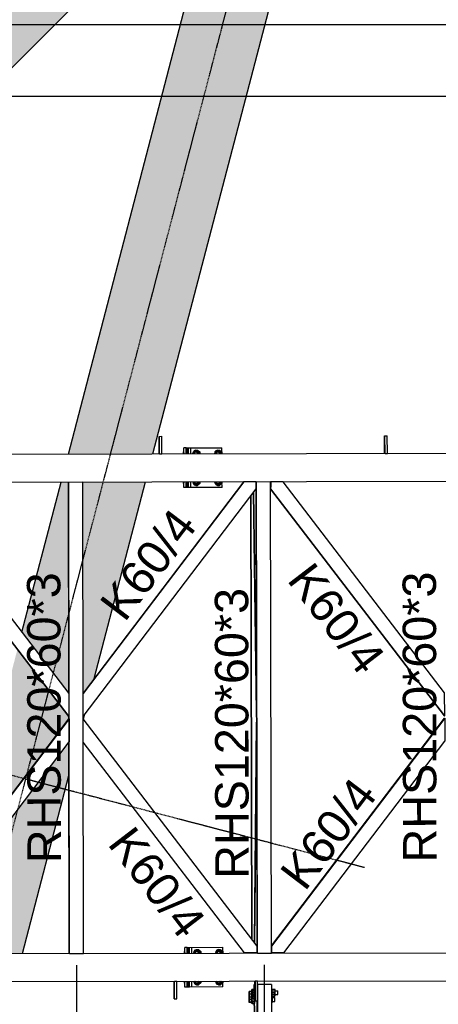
# Model space of a CAD drawing. Header units: millimetres. Extents: x 30 to 208467, y 44 to 15445.
# Tile 52 of 61: x 149982 to 151776, y 6025 to 10244. Entities that reach past the tile are written whole.
import ezdxf

# ---------------------------------------------------------------- set-up
doc = ezdxf.new("R2010")
doc.units = ezdxf.units.MM
doc.linetypes.add('DXK_LINE_DOT3', pattern=[5.9187, 2.979, -0.9799, 0.9799, -0.9799])
doc.styles.add('Arial', font='ARIAL.TTF', dxfattribs={"height": 0.2})
doc.styles.add('Arial Narrow', font='ARIALN.TTF', dxfattribs={"height": 0.2})

# ---------------------------------------------------------------- blocks, each defined once
blk = doc.blocks.new('Part-14218 - 14199')
at = {"color": 7}
for p, q in [((150941.7, 8263.4), (150253.9, 7358.4)), ((150942.5, 8263.4), (150253.9, 7357.4)), ((150254, 7258.5), (150995.8, 8234.4)), ((150995.7, 8263.5), (150941.7, 8263.4)), ((150995.8, 8234.4), (150995.7, 8263.5))]:
    blk.add_line(p, q, dxfattribs=at)
blk = doc.blocks.new('Part-14213 - 14199')
at = {"color": 7}
for p, q in [((150192.3, 7358.3), (150190.7, 8263)), ((150192.2, 8263), (150252.2, 8263.1)), ((150195.9, 6243), (150192.2, 8263)), ((150255.9, 6243.1), (150252.2, 8263.1)), ((150192.5, 7247.6), (150192.5, 7258.4)), ((150194.4, 6243), (150192.7, 7147.7)), ((150195.9, 6243), (150255.9, 6243.1))]:
    blk.add_line(p, q, dxfattribs=at)
blk = doc.blocks.new('Part-14214 - 14199')
at = {"color": 7}
for p, q in [((150995.6, 8263.5), (150995.6, 8264.5)), ((150999.3, 6274.8), (150995.6, 8234.2)), ((150997.1, 8264.5), (151057.1, 8264.6)), ((151000.9, 6244.5), (150997.1, 8264.5)), ((151060.9, 6244.6), (151057.1, 8264.6)), ((150999.4, 6244.5), (150999.4, 6245.5)), ((151000.9, 6244.5), (151060.9, 6244.6))]:
    blk.add_line(p, q, dxfattribs=at)
blk = doc.blocks.new('Part-14216 - 14199')
at = {"color": 7}
for p, q in [((149451, 6271.9), (150192.9, 7248.1)), ((150193.7, 7248.2), (149451.6, 6271.7)), ((150192.9, 7248.1), (150193.7, 7248.2)), ((150193.7, 7248.2), (150193.9, 7149.2)), ((149504.9, 6242.7), (150193.9, 7149.2)), ((149451, 6271.7), (149451.6, 6271.7)), ((149451, 6265.1), (149451.5, 6265.1)), ((149451.6, 6242.6), (149451.5, 6265.1)), ((149451.6, 6271.7), (149451.6, 6242.6)), ((149451, 6242.6), (149451.6, 6242.6)), ((149504.9, 6242.7), (149451.6, 6242.6))]:
    blk.add_line(p, q, dxfattribs=at)
blk = doc.blocks.new('Part-14217 - 14199')
at = {"color": 7}
for p, q in [((149447.2, 8260.6), (149447.8, 8260.6)), ((149447.9, 8238.1), (149447.3, 8238.1)), ((149447.9, 8231.5), (149447.3, 8231.5)), ((150192.9, 7257.9), (149447.3, 8231.4)), ((149447.9, 8260.6), (149447.8, 8260.6)), ((149447.8, 8260.6), (149447.9, 8238.1)), ((149501.1, 8260.7), (149447.9, 8260.6)), ((149447.9, 8231.5), (149447.9, 8260.6)), ((150193.7, 7257.9), (149447.9, 8231.5)), ((150193.5, 7356.8), (149501.1, 8260.7)), ((150193.7, 7257.9), (150193.5, 7356.8)), ((150192.9, 7257.9), (150193.7, 7257.9))]:
    blk.add_line(p, q, dxfattribs=at)
blk = doc.blocks.new('Part-14219 - 14199')
at = {"color": 7}
for p, q in [((150999.4, 6274.6), (150254.1, 7247.8)), ((150946.2, 6245.4), (150254.3, 7148.9)), ((150945.5, 6245.4), (150254.3, 7147.9)), ((150999.5, 6245.5), (150945.5, 6245.4)), ((150999.5, 6245.5), (150999.4, 6274.6))]:
    blk.add_line(p, q, dxfattribs=at)
blk = doc.blocks.new('Part-59805 - 14199')
at = {"color": 7}
for p, q in [((151061.1, 6109.6), (151001.1, 6109.5)), ((151001.1, 6109.5), (151003.9, 4624.5)), ((151061.1, 6109.6), (151063.8, 4684.6)), ((151000.2, 5784.5), (150999.7, 6039.5)), ((151002, 4799.5), (151000.2, 5774.5)), ((151002.4, 4624.5), (151002.1, 4789.5)), ((151063.8, 4684.6), (151003.9, 4624.5)), ((151002.4, 4624.5), (151003.9, 4624.5))]:
    blk.add_line(p, q, dxfattribs=at)
blk = doc.blocks.new('Part-14268 - 14199')
at = {"color": 7}
for p, q in [((150973.1, 8263.5), (150973.1, 8264.5)), ((150974.1, 8263.5), (150974.1, 8264.5)), ((150976.8, 6304.2), (150973.2, 8204.8)), ((150977.8, 6302.8), (150974.3, 8206.1)), ((150976.9, 6244.5), (150976.9, 6245.5)), ((150977.9, 6244.5), (150977.9, 6245.5))]:
    blk.add_line(p, q, dxfattribs=at)
blk = doc.blocks.new('Part-14445 - 14199')
at = {"color": 7}
for p, q in [((149084.5, 6240.9), (161804.7, 6264.7)), ((149084.8, 6120.9), (161804.9, 6144.7))]:
    blk.add_line(p, q, dxfattribs=at)
blk = doc.blocks.new('Part-17119 - 14199')
at = {"color": 7}
for p, q in [((150703.3, 6244), (150703.3, 6269)), ((150703.3, 6269), (150706.4, 6269)), ((150706.4, 6244), (150706.4, 6269)), ((150703.6, 6099), (150703.5, 6124)), ((150706.7, 6099), (150706.6, 6124)), ((150706.7, 6099), (150703.6, 6099))]:
    blk.add_line(p, q, dxfattribs=at)
blk = doc.blocks.new('Part-14373 - 14199')
at = {"color": 7}
for p, q in [((150988, 6289.5), (150997.5, 7234.2)), ((150997.7, 7146.4), (150997.5, 7234.2)), ((150989.1, 6288.1), (150997.7, 7146.4)), ((150988.2, 6244.5), (150988.2, 6245.5)), ((150988.6, 6244.5), (150988.6, 6245.5))]:
    blk.add_line(p, q, dxfattribs=at)
blk = doc.blocks.new('Part-14374 - 14199')
at = {"color": 7}
for p, q in [((150984.4, 8263.5), (150984.4, 8264.5)), ((150984.9, 8263.5), (150984.9, 8264.5)), ((150997.4, 7274.8), (150984.4, 8219.5)), ((150997.3, 7362.6), (150985.5, 8220.9)), ((150997.4, 7274.8), (150997.3, 7362.6))]:
    blk.add_line(p, q, dxfattribs=at)
blk = doc.blocks.new('Part-14614 - 14199')
at = {"color": 7}
for p, q in [((151060.8, 6274.9), (151802.8, 7251.2)), ((151803.6, 7251.2), (151061.4, 6274.7)), ((151802.8, 7251.2), (151803.6, 7251.2)), ((151803.6, 7251.2), (151803.7, 7152.2)), ((151114.8, 6245.7), (151803.7, 7152.2)), ((151060.8, 6274.7), (151061.4, 6274.7)), ((151060.8, 6268.1), (151061.4, 6268.1)), ((151060.9, 6245.6), (151061.4, 6245.6)), ((151061.4, 6274.7), (151061.5, 6245.6)), ((151061.4, 6245.6), (151061.4, 6268.1)), ((151114.8, 6245.7), (151061.4, 6245.6))]:
    blk.add_line(p, q, dxfattribs=at)
blk = doc.blocks.new('Bolt-59863 - 14199')
at = {"color": 7}
for p, q in [((150976.9, 6081.4), (150977, 6088.3)), ((150976.9, 6067.5), (150976.9, 6081.4)), ((150987.8, 6088.3), (150977, 6088.3)), ((150977, 6088.3), (150977.2, 6081.4)), ((150977.2, 6081.4), (150977.7, 6081.4)), ((150977.2, 6081.4), (150977.2, 6067.5)), ((150977.7, 6081.4), (150977.8, 6088.3)), ((150977.7, 6067.5), (150977.7, 6081.4)), ((150977.8, 6088.3), (150978, 6081.4)), ((150988, 6081.4), (150978, 6081.4)), ((150978, 6081.4), (150978, 6067.5)), ((150987, 6088.3), (150987, 6089.5)), ((150987, 6089.5), (150987.1, 6088.3)), ((150990.8, 6089.5), (150987, 6089.5)), ((150987.7, 6088.3), (150987.8, 6089.5)), ((150987.8, 6089.5), (150987.9, 6087.5)), ((150988, 6081.4), (150987.8, 6088.3)), ((150987.9, 6087.5), (150988, 6082)), ((150988, 6082), (150988, 6074.5)), ((150988, 6067.6), (150988, 6081.4)), ((150989.9, 6091.2), (150990, 6093.3)), ((150989.9, 6089.5), (150989.9, 6091.2)), ((150990, 6093.3), (150990, 6094)), ((150990, 6094), (150990.1, 6093.3)), ((150990.1, 6093.3), (150990.1, 6091.2)), ((150990.1, 6091.2), (150990.1, 6089.5)), ((150990.7, 6093.3), (150990.8, 6094)), ((150990.7, 6091.2), (150990.7, 6093.3)), ((150990.7, 6089.5), (150990.7, 6091.2)), ((150990.8, 6094), (150990.8, 6093.3)), ((150990.8, 6093.3), (150990.9, 6091.2)), ((150990.9, 6087.5), (150990.8, 6089.5)), ((150990.9, 6091.2), (150990.9, 6088.1)), ((150990.9, 6088.1), (150990.9, 6085.7)), ((150991, 6082), (150990.9, 6087.5)), ((150991, 6074.5), (150991, 6082)), ((151061.2, 6089.6), (151063.8, 6089.6)), ((151063.9, 6087.6), (151063.8, 6089.6)), ((151076.8, 6088.5), (151063.8, 6088.5)), ((151064, 6082.1), (151063.9, 6087.6)), ((151064, 6074.6), (151064, 6082.1)), ((151076.9, 6081.6), (151064, 6081.6)), ((151076.9, 6081.6), (151076.8, 6088.5)), ((151076.9, 6082.7), (151087.8, 6082.7)), ((151077, 6067.7), (151076.9, 6081.6)), ((151087.8, 6081.6), (151087.8, 6082.7)), ((151087.9, 6078.7), (151087.8, 6081.6)), ((151087.9, 6074.7), (151087.9, 6078.7)), ((150977.1, 6060.6), (150976.9, 6067.5)), ((150977.2, 6067.5), (150977.1, 6060.6)), ((150977.8, 6060.6), (150977.1, 6060.6)), ((150977.2, 6067.5), (150977.7, 6067.5)), ((150977.8, 6060.6), (150977.7, 6067.5)), ((150978, 6067.5), (150977.8, 6060.6)), ((150987.8, 6060.6), (150977.8, 6060.6)), ((150988, 6067.6), (150978, 6067.5)), ((150987.1, 6059.5), (150987, 6060.6)), ((150987.1, 6059.5), (150987.1, 6060.6)), ((150987.1, 6059.5), (150987.8, 6059.5)), ((150987.8, 6060.6), (150988, 6067.6)), ((150987.9, 6061.5), (150987.8, 6059.5)), ((150987.8, 6059.5), (150987.8, 6060.6)), ((150987.8, 6059.5), (150990.8, 6059.5)), ((150988, 6067), (150987.9, 6061.5)), ((150988, 6074.5), (150988, 6067)), ((150990, 6057.8), (150990, 6059.5)), ((150990, 6055.7), (150990, 6057.8)), ((150990.1, 6055), (150990, 6055.7)), ((150990.2, 6057.8), (150990.1, 6055.7)), ((150990.1, 6055.7), (150990.1, 6055)), ((150990.2, 6059.5), (150990.2, 6057.8)), ((150990.8, 6057.8), (150990.7, 6059.5)), ((150990.8, 6059.5), (150990.9, 6061.5)), ((150990.8, 6055.7), (150990.8, 6057.8)), ((150990.9, 6055), (150990.8, 6055.7)), ((150990.9, 6061.5), (150991, 6067)), ((150991, 6060.9), (150990.9, 6057.8)), ((150990.9, 6057.8), (150990.9, 6055.7)), ((150990.9, 6055.7), (150990.9, 6055)), ((150991, 6067), (150991, 6074.5)), ((150991, 6063.3), (150991, 6060.9)), ((151061.2, 6059.6), (151063.8, 6059.6)), ((151063.8, 6059.6), (151063.9, 6061.6)), ((151063.9, 6061.6), (151064, 6067.1)), ((151063.9, 6060.8), (151076.8, 6060.8)), ((151064, 6067.1), (151064, 6074.6)), ((151077, 6067.7), (151064, 6067.7)), ((151076.8, 6060.8), (151077, 6067.7)), ((151077, 6066.7), (151087.8, 6066.7)), ((151087.8, 6066.7), (151087.9, 6067.8)), ((151087.9, 6070.7), (151087.9, 6074.7)), ((151087.9, 6067.8), (151087.9, 6070.7))]:
    blk.add_line(p, q, dxfattribs=at)
blk = doc.blocks.new('Part-60580 - 14199')
at = {"color": 7}
for p, q in [((150579.5, 8458.7), (150591, 8458.8)), ((150579.6, 8383.7), (150579.5, 8458.7)), ((150581.1, 8383.7), (150581, 8458.7)), ((150591.1, 8383.8), (150591, 8458.8)), ((150581.1, 8383.7), (150591.1, 8383.8))]:
    blk.add_line(p, q, dxfattribs=at)
blk = doc.blocks.new('Bolt-17120 - 14199')
at = {"color": 7}
for p, q in [((150688.1, 6251.7), (150689.7, 6252.9)), ((150688.1, 6243.9), (150688.1, 6251.7)), ((150688.1, 6251.7), (150689.7, 6251.7)), ((150689.6, 6247.9), (150688.7, 6243.9)), ((150689.7, 6248), (150689.6, 6247.9)), ((150728.8, 6251.5), (150727.3, 6244)), ((150733.1, 6257), (150728.8, 6251.5)), ((150729.8, 6244), (150731.3, 6251.5)), ((150730.9, 6251.8), (150741.5, 6259.6)), ((150730.9, 6244), (150730.9, 6251.8)), ((150730.9, 6251.8), (150737.1, 6251.8)), ((150731.3, 6251.5), (150735.6, 6257)), ((150731.6, 6244), (150732, 6247)), ((150732, 6247), (150733, 6249.6)), ((150733, 6249.6), (150734.7, 6251.7)), ((150739, 6259), (150733.1, 6257)), ((150734.7, 6251.7), (150736.7, 6253.1)), ((150735.3, 6244), (150736.1, 6248)), ((150735.6, 6257), (150741.5, 6259)), ((150736.1, 6248), (150738.4, 6251)), ((150736.7, 6253.1), (150739, 6253.5)), ((150737.1, 6251.8), (150747.7, 6259.6)), ((150737.1, 6244), (150737.1, 6251.8)), ((150738.4, 6251), (150741.5, 6252)), ((150744.9, 6257), (150739, 6259)), ((150739, 6259), (150741.5, 6259)), ((150739, 6253.5), (150741.3, 6253.1)), ((150739, 6252), (150741.5, 6252)), ((150741.3, 6253.1), (150743.4, 6251.7)), ((150741.5, 6259.6), (150752.1, 6251.8)), ((150741.5, 6259.6), (150747.7, 6259.6)), ((150741.5, 6259), (150747.4, 6257)), ((150741.5, 6252), (150744.7, 6251)), ((150743.4, 6251.7), (150745.1, 6249.6)), ((150744.7, 6251), (150747, 6248)), ((150749.2, 6251.5), (150744.9, 6257)), ((150745.1, 6249.6), (150746.1, 6247)), ((150746.1, 6247), (150746.5, 6244)), ((150747, 6248), (150747.8, 6244)), ((150747.4, 6257), (150751.7, 6251.6)), ((150747.7, 6259.6), (150758.3, 6251.9)), ((150750.8, 6244.1), (150749.2, 6251.5)), ((150751.7, 6251.6), (150753.3, 6244.1)), ((150752.1, 6251.8), (150758.3, 6251.9)), ((150752.1, 6251.8), (150752.1, 6244.1)), ((150758.3, 6251.9), (150758.3, 6244.1)), ((150823, 6251.7), (150821.4, 6244.2)), ((150827.3, 6257.2), (150823, 6251.7)), ((150823.9, 6244.2), (150825.5, 6251.7)), ((150825.1, 6252), (150835.6, 6259.8)), ((150825.1, 6244.2), (150825.1, 6252)), ((150825.1, 6252), (150831.3, 6252)), ((150825.5, 6251.7), (150829.8, 6257.2)), ((150825.7, 6244.2), (150826.1, 6247.1)), ((150826.1, 6247.1), (150827.1, 6249.8)), ((150827.1, 6249.8), (150828.8, 6251.9)), ((150833.2, 6259.2), (150827.3, 6257.2)), ((150828.8, 6251.9), (150830.9, 6253.2)), ((150829.4, 6244.2), (150830.2, 6248.2)), ((150829.8, 6257.2), (150835.6, 6259.2)), ((150830.2, 6248.2), (150832.5, 6251.1)), ((150830.9, 6253.2), (150833.2, 6253.7)), ((150831.3, 6252), (150841.8, 6259.8)), ((150831.3, 6244.2), (150831.3, 6252)), ((150832.5, 6251.1), (150835.6, 6252.2)), ((150839, 6257.2), (150833.2, 6259.2)), ((150833.2, 6259.2), (150835.6, 6259.2)), ((150833.2, 6253.7), (150835.5, 6253.2)), ((150833.2, 6252.2), (150835.6, 6252.2)), ((150835.5, 6253.2), (150837.5, 6251.9)), ((150835.6, 6259.8), (150846.2, 6252)), ((150835.6, 6259.8), (150841.8, 6259.8)), ((150835.6, 6259.2), (150841.5, 6257.2)), ((150835.6, 6252.2), (150838.8, 6251.1)), ((150837.5, 6251.9), (150839.2, 6249.8)), ((150838.8, 6251.1), (150841.1, 6248.2)), ((150843.4, 6251.7), (150839, 6257.2)), ((150839.2, 6249.8), (150840.3, 6247.2)), ((150840.3, 6247.2), (150840.6, 6244.2)), ((150841.1, 6248.2), (150841.9, 6244.2)), ((150841.5, 6257.2), (150845.8, 6251.7)), ((150841.8, 6259.8), (150852.4, 6252)), ((150845, 6244.2), (150843.4, 6251.7)), ((150845.8, 6251.7), (150847.4, 6244.2)), ((150846.2, 6252), (150846.3, 6244.2)), ((150846.2, 6252), (150852.4, 6252)), ((150852.4, 6252), (150852.5, 6244.2)), ((150688.4, 6116.1), (150688.4, 6123.9)), ((150689, 6123.9), (150689.8, 6119.9)), ((150689.8, 6119.9), (150689.9, 6119.8)), ((150727.5, 6124), (150729.1, 6116.5)), ((150731.6, 6116.5), (150730, 6124)), ((150731.2, 6124), (150731.2, 6116.2)), ((150732.2, 6121.1), (150731.8, 6124)), ((150733.3, 6118.4), (150732.2, 6121.1)), ((150734.9, 6116.3), (150733.3, 6118.4)), ((150736.3, 6120), (150735.5, 6124)), ((150738.6, 6117.1), (150736.3, 6120)), ((150737.4, 6116.2), (150737.4, 6124)), ((150745.3, 6118.5), (150743.7, 6116.4)), ((150747.2, 6120), (150744.9, 6117.1)), ((150746.4, 6121.1), (150745.3, 6118.5)), ((150746.7, 6124), (150746.4, 6121.1)), ((150748, 6124), (150747.2, 6120)), ((150749.5, 6116.5), (150751, 6124.1)), ((150753.5, 6124.1), (150752, 6116.6)), ((150752.3, 6124.1), (150752.4, 6116.3)), ((150758.5, 6124.1), (150758.6, 6116.3)), ((150821.6, 6124.2), (150823.2, 6116.7)), ((150825.7, 6116.7), (150824.1, 6124.2)), ((150825.3, 6124.2), (150825.3, 6116.4)), ((150826.3, 6121.3), (150826, 6124.2)), ((150827.4, 6118.6), (150826.3, 6121.3)), ((150829, 6116.5), (150827.4, 6118.6)), ((150830.5, 6120.2), (150829.6, 6124.2)), ((150832.8, 6117.3), (150830.5, 6120.2)), ((150831.5, 6116.4), (150831.5, 6124.2)), ((150839.4, 6118.6), (150837.8, 6116.5)), ((150841.3, 6120.2), (150839, 6117.3)), ((150840.5, 6121.3), (150839.4, 6118.6)), ((150840.9, 6124.2), (150840.5, 6121.3)), ((150842.2, 6124.2), (150841.3, 6120.2)), ((150843.6, 6116.7), (150845.2, 6124.2)), ((150847.7, 6124.2), (150846.1, 6116.7)), ((150846.5, 6124.2), (150846.5, 6116.4)), ((150852.7, 6124.2), (150852.7, 6116.4)), ((150689.9, 6115), (150688.4, 6116.1)), ((150688.4, 6116.1), (150689.9, 6116.1)), ((150729.1, 6116.5), (150733.4, 6111)), ((150731.2, 6116.2), (150741.8, 6108.4)), ((150731.2, 6116.2), (150737.4, 6116.2)), ((150735.9, 6111), (150731.6, 6116.5)), ((150733.4, 6111), (150739.3, 6109)), ((150737, 6115), (150734.9, 6116.3)), ((150741.8, 6109), (150735.9, 6111)), ((150739.3, 6114.5), (150737, 6115)), ((150748, 6108.5), (150737.4, 6116.2)), ((150741.8, 6116), (150738.6, 6117.1)), ((150739.3, 6116), (150741.8, 6116)), ((150741.6, 6115), (150739.3, 6114.5)), ((150739.3, 6109), (150745.2, 6111)), ((150739.3, 6109), (150741.8, 6109)), ((150743.7, 6116.4), (150741.6, 6115)), ((150744.9, 6117.1), (150741.8, 6116)), ((150752.4, 6116.3), (150741.8, 6108.4)), ((150747.7, 6111.1), (150741.8, 6109)), ((150741.8, 6108.4), (150748, 6108.5)), ((150745.2, 6111), (150749.5, 6116.5)), ((150752, 6116.6), (150747.7, 6111.1)), ((150758.6, 6116.3), (150748, 6108.5)), ((150752.4, 6116.3), (150758.6, 6116.3)), ((150823.2, 6116.7), (150827.5, 6111.2)), ((150825.3, 6116.4), (150835.9, 6108.6)), ((150825.3, 6116.4), (150831.5, 6116.4)), ((150830, 6111.2), (150825.7, 6116.7)), ((150827.5, 6111.2), (150833.4, 6109.2)), ((150831.1, 6115.2), (150829, 6116.5)), ((150835.9, 6109.2), (150830, 6111.2)), ((150833.4, 6114.7), (150831.1, 6115.2)), ((150842.1, 6108.6), (150831.5, 6116.4)), ((150835.9, 6116.2), (150832.8, 6117.3)), ((150833.4, 6116.2), (150835.9, 6116.2)), ((150835.7, 6115.2), (150833.4, 6114.7)), ((150833.4, 6109.2), (150839.3, 6111.2)), ((150833.4, 6109.2), (150835.9, 6109.2)), ((150837.8, 6116.5), (150835.7, 6115.2)), ((150839, 6117.3), (150835.9, 6116.2)), ((150846.5, 6116.4), (150835.9, 6108.6)), ((150841.8, 6111.2), (150835.9, 6109.2)), ((150835.9, 6108.6), (150842.1, 6108.6)), ((150839.3, 6111.2), (150843.6, 6116.7)), ((150846.1, 6116.7), (150841.8, 6111.2)), ((150852.7, 6116.4), (150842.1, 6108.6)), ((150846.5, 6116.4), (150852.7, 6116.4))]:
    blk.add_line(p, q, dxfattribs=at)
blk = doc.blocks.new('Part-14615 - 14199')
at = {"color": 7}
for p, q in [((151057.1, 8263.6), (151057.7, 8263.6)), ((151057.7, 8241.1), (151057.2, 8241.1)), ((151057.8, 8234.5), (151057.2, 8234.5)), ((151802.8, 7260.9), (151057.2, 8234.4)), ((151111, 8263.7), (151057.7, 8263.6)), ((151057.8, 8234.5), (151057.7, 8263.6)), ((151057.7, 8263.6), (151057.7, 8263.6)), ((151057.7, 8263.6), (151057.7, 8241.1)), ((151803.5, 7260.9), (151057.8, 8234.5)), ((151803.4, 7359.8), (151111, 8263.7)), ((151803.5, 7260.9), (151803.4, 7359.8)), ((151802.8, 7260.9), (151803.5, 7260.9))]:
    blk.add_line(p, q, dxfattribs=at)
blk = doc.blocks.new('Part-17118 - 14199')
at = {"color": 7}
for p, q in [((150700.2, 6244), (150700.2, 6269)), ((150700.2, 6269), (150703.3, 6269)), ((150703.3, 6244), (150703.3, 6269)), ((150700.5, 6099), (150700.4, 6124)), ((150703.6, 6099), (150703.5, 6124)), ((150703.6, 6099), (150700.5, 6099))]:
    blk.add_line(p, q, dxfattribs=at)
blk = doc.blocks.new('Part-17142 - 14199')
at = {"color": 7}
for p, q in [((150706.4, 6244), (150706.4, 6269)), ((150706.4, 6269), (150709.5, 6269)), ((150709.5, 6244), (150709.5, 6269)), ((150706.7, 6099), (150706.6, 6124)), ((150709.8, 6099), (150709.7, 6124)), ((150709.8, 6099), (150706.7, 6099))]:
    blk.add_line(p, q, dxfattribs=at)
blk = doc.blocks.new('GridLine-17394 - 14199')
at = {"color": 6, "linetype": 'DXK_LINE_DOT3'}
blk.add_line((141448.6, 9226.1), (151459.7, 6612.2), dxfattribs=at)
blk = doc.blocks.new('Part-60523 - 14199')
at = {"color": 7}
for p, q in [((149080.6, 8380.9), (162365.5, 8405.7)), ((149080.8, 8260.9), (162365.7, 8285.7))]:
    blk.add_line(p, q, dxfattribs=at)
blk = doc.blocks.new('Part-59836 - 14199')
at = {"color": 7}
for p, q in [((150989.6, 6109.5), (150987, 6109.5)), ((150990.4, 5784.5), (150987, 6109.5)), ((150991.9, 5784.5), (150988.5, 6109.5)), ((151000.6, 4799.5), (150990.5, 5774.5)), ((151002, 4804.8), (150992, 5774.5)), ((151002.4, 4624.5), (151000.7, 4789.5)), ((151002, 4799.5), (151002, 4804.8)), ((151002.4, 4624.5), (151002.1, 4789.5))]:
    blk.add_line(p, q, dxfattribs=at)
blk = doc.blocks.new('Part-26386 - 14199')
for points in [[(150190.9, 8383), (150552.8, 8383.7), (151737.6, 12921.6), (151399, 13010.1)], [(150192.3, 7358.3), (150190.7, 8263), (150193.7, 8263), (150159.5, 8263), (149991.7, 7620.2)], [(150253.9, 7358.4), (150301.4, 7421), (150521.4, 8263.6), (150248.8, 8263.1), (150249, 8263.1), (150252.2, 8263.1)], [(149738.4, 6650.1), (150192.5, 7247.6), (150192.5, 7258.4), (149972.3, 7545.9)], [(150255.6, 7245.7), (150261.6, 7268.4), (150254, 7258.5), (150254.1, 7247.8)], [(149708.7, 6242.1), (149861.8, 6242.4), (149993.8, 6242.6), (150193, 7005.7), (150192.7, 7147.7), (149698.6, 6497.6), (149638.4, 6267), (149666, 6267), (149708.7, 6267.1)]]:
    blk.add_hatch(color=4).paths.add_polyline_path(points)
at = {"color": 4}
for p, q in [((150190.9, 8383), (151399, 13010.1)), ((150552.8, 8383.7), (151737.6, 12921.6)), ((149991.7, 7620.2), (150159.5, 8263)), ((150301.4, 7421), (150521.4, 8263.6)), ((150255.6, 7245.7), (150261.6, 7268.4)), ((149993.8, 6242.6), (150193, 7005.7))]:
    blk.add_line(p, q, dxfattribs=at)
blk = doc.blocks.new('Part-26389 - 14199')
for points in [[(147793, 8378.5), (147981.1, 8378.9), (147981, 8403.9), (147992.6, 8403.9), (147996.9, 8403.9), (148111.2, 8404.1), (148135.2, 8404.2), (148145, 8404.2), (148145, 8379.2), (148289, 8379.5), (149334.8, 9424.8), (149334.4, 9630.4), (149211.2, 9753.7), (149416.3, 9958.7), (149621.3, 9753.6), (149494.4, 9626.7), (149494.5, 9584.4), (150861.2, 10950.6), (151036.1, 11620.2)], [(147420.9, 7847.6), (147730.8, 8257.4), (147731.6, 8257.4), (147735.9, 8257.4), (147761.9, 8257.5), (147761.9, 8258.5), (147762.9, 8258.5), (147672.7, 8258.3), (147294.7, 7880.5)], [(148015.2, 8105.8), (148143.6, 8234.2), (148135.5, 8234.2), (148133.6, 8234.2), (148131.9, 8234.2), (148128.8, 8234.2), (147998.6, 8233.9), (147981.3, 8233.9), (147981.3, 8258.9), (147845.9, 8258.6), (147845.9, 8257.6), (147871.7, 8257.7), (147899.5, 8257.7)], [(147846.5, 7937.2), (147972, 8062.6), (147845.9, 8228)], [(148145.3, 8235.9), (148168.7, 8259.2), (148164.4, 8259.2), (148145.3, 8259.2)], [(147687.3, 7778), (147762.7, 7853.4), (147762, 8198.2), (147484.4, 7831)]]:
    blk.add_hatch(color=4).paths.add_polyline_path(points)
at = {"color": 4}
for p, q in [((147793, 8378.5), (151036.1, 11620.2)), ((150861.2, 10950.6), (151036.1, 11620.2)), ((151036.1, 11620.2), (151036.1, 11620.2)), ((149494.5, 9584.4), (150861.2, 10950.6)), ((150861.2, 10950.6), (150861.2, 10950.6)), ((149211.2, 9753.7), (149416.3, 9958.7)), ((149416.3, 9958.7), (149621.3, 9753.6)), ((149334.4, 9630.4), (149211.2, 9753.7)), ((149621.3, 9753.6), (149494.4, 9626.7)), ((148289, 8379.5), (149334.8, 9424.8)), ((147294.7, 7880.5), (147672.7, 8258.3)), ((148015.2, 8105.8), (148143.6, 8234.2)), ((148145.3, 8235.9), (148168.7, 8259.2)), ((147846.5, 7937.2), (147972, 8062.6)), ((147420.9, 7847.6), (147294.7, 7880.5)), ((147687.3, 7778), (147762.7, 7853.4)), ((147687.3, 7778), (147484.4, 7831))]:
    blk.add_line(p, q, dxfattribs=at)
blk = doc.blocks.new('Part-17116 - 14199')
at = {"color": 7}
for p, q in [((150709.5, 6269), (150852.7, 6269.2)), ((150709.5, 6244), (150709.5, 6269)), ((150719.4, 6244), (150719.4, 6269)), ((150852.8, 6244.2), (150852.7, 6269.2)), ((150709.8, 6099), (150709.7, 6124)), ((150719.7, 6099), (150719.7, 6124)), ((150853.1, 6099.2), (150853, 6124.2)), ((150853.1, 6099.2), (150709.8, 6099))]:
    blk.add_line(p, q, dxfattribs=at)
blk = doc.blocks.new('Part-17117 - 14199')
at = {"color": 7}
for p, q in [((150699.5, 6269), (150689.6, 6268.9)), ((150689.7, 6243.9), (150689.6, 6268.9)), ((150700.2, 6269), (150699.5, 6269)), ((150699.6, 6244), (150699.5, 6269)), ((150689.9, 6098.9), (150689.9, 6123.9)), ((150699.9, 6099), (150699.8, 6124)), ((150699.9, 6099), (150689.9, 6098.9)), ((150700.5, 6099), (150699.9, 6099))]:
    blk.add_line(p, q, dxfattribs=at)
blk = doc.blocks.new('Part-17122 - 14199')
at = {"color": 7}
for p, q in [((150705.5, 8409), (150848.8, 8409.2)), ((150705.5, 8384), (150705.5, 8409)), ((150715.4, 8384), (150715.4, 8409)), ((150848.8, 8384.2), (150848.8, 8409.2)), ((150705.8, 8239), (150705.7, 8264)), ((150849.1, 8239.2), (150705.8, 8239)), ((150715.7, 8239), (150715.7, 8264)), ((150849.1, 8239.2), (150849, 8264.2))]:
    blk.add_line(p, q, dxfattribs=at)
blk = doc.blocks.new('Part-17123 - 14199')
at = {"color": 7}
for p, q in [((150695.6, 8409), (150685.6, 8408.9)), ((150685.7, 8383.9), (150685.6, 8408.9)), ((150696.2, 8409), (150695.6, 8409)), ((150695.6, 8384), (150695.6, 8409)), ((150685.9, 8238.9), (150685.9, 8263.9)), ((150695.9, 8239), (150685.9, 8238.9)), ((150695.9, 8239), (150695.8, 8264)), ((150696.5, 8239), (150695.9, 8239))]:
    blk.add_line(p, q, dxfattribs=at)
blk = doc.blocks.new('Part-17124 - 14199')
at = {"color": 7}
for p, q in [((150696.2, 8384), (150696.2, 8409)), ((150696.2, 8409), (150699.3, 8409)), ((150699.3, 8384), (150699.3, 8409)), ((150696.5, 8239), (150696.4, 8264)), ((150699.6, 8239), (150696.5, 8239)), ((150699.6, 8239), (150699.5, 8264))]:
    blk.add_line(p, q, dxfattribs=at)
blk = doc.blocks.new('Part-17125 - 14199')
at = {"color": 7}
for p, q in [((150699.3, 8384), (150699.3, 8409)), ((150699.3, 8409), (150702.4, 8409)), ((150702.4, 8384), (150702.4, 8409)), ((150699.6, 8239), (150699.5, 8264)), ((150702.7, 8239), (150699.6, 8239)), ((150702.7, 8239), (150702.6, 8264))]:
    blk.add_line(p, q, dxfattribs=at)
blk = doc.blocks.new('Bolt-17126 - 14199')
at = {"color": 7}
for p, q in [((150729.1, 8397), (150724.9, 8391.5)), ((150726.9, 8391.8), (150737.5, 8399.6)), ((150727.3, 8391.5), (150731.6, 8397)), ((150735, 8399), (150729.1, 8397)), ((150731.6, 8397), (150737.5, 8399)), ((150733.1, 8391.8), (150743.7, 8399.6)), ((150740.9, 8397), (150735, 8399)), ((150735, 8399), (150737.5, 8399)), ((150737.5, 8399.6), (150748.1, 8391.8)), ((150737.5, 8399.6), (150743.7, 8399.6)), ((150737.5, 8399), (150743.4, 8397)), ((150745.2, 8391.5), (150740.9, 8397)), ((150743.4, 8397), (150747.7, 8391.5)), ((150743.7, 8399.6), (150754.3, 8391.9)), ((150823.3, 8397.2), (150819, 8391.7)), ((150821.1, 8392), (150831.6, 8399.8)), ((150821.5, 8391.7), (150825.8, 8397.2)), ((150829.2, 8399.2), (150823.3, 8397.2)), ((150825.8, 8397.2), (150831.6, 8399.2)), ((150827.3, 8392), (150837.8, 8399.8)), ((150835.1, 8397.2), (150829.2, 8399.2)), ((150829.2, 8399.2), (150831.6, 8399.2)), ((150831.6, 8399.8), (150842.2, 8392)), ((150831.6, 8399.8), (150837.8, 8399.8)), ((150831.6, 8399.2), (150837.5, 8397.2)), ((150839.4, 8391.7), (150835.1, 8397.2)), ((150837.5, 8397.2), (150841.8, 8391.7)), ((150837.8, 8399.8), (150848.5, 8392)), ((150684.1, 8391.7), (150685.7, 8392.8)), ((150684.2, 8383.9), (150684.1, 8391.7)), ((150684.1, 8391.7), (150685.7, 8391.7)), ((150685.6, 8387.9), (150684.7, 8383.9)), ((150685.7, 8388), (150685.6, 8387.9)), ((150724.9, 8391.5), (150723.3, 8384)), ((150725.8, 8384), (150727.3, 8391.5)), ((150726.9, 8384), (150726.9, 8391.8)), ((150726.9, 8391.8), (150733.1, 8391.8)), ((150727.6, 8384), (150728, 8386.9)), ((150728, 8386.9), (150729, 8389.6)), ((150729, 8389.6), (150730.7, 8391.7)), ((150730.7, 8391.7), (150732.7, 8393.1)), ((150731.3, 8384), (150732.1, 8388)), ((150732.1, 8388), (150734.4, 8391)), ((150732.7, 8393.1), (150735, 8393.5)), ((150733.1, 8384), (150733.1, 8391.8)), ((150734.4, 8391), (150737.5, 8392)), ((150735, 8393.5), (150737.3, 8393.1)), ((150735, 8392), (150737.5, 8392)), ((150737.3, 8393.1), (150739.4, 8391.7)), ((150737.5, 8392), (150740.7, 8391)), ((150739.4, 8391.7), (150741.1, 8389.6)), ((150740.7, 8391), (150743, 8388)), ((150741.1, 8389.6), (150742.1, 8387)), ((150742.1, 8387), (150742.5, 8384)), ((150743, 8388), (150743.8, 8384)), ((150746.8, 8384), (150745.2, 8391.5)), ((150747.7, 8391.5), (150749.3, 8384.1)), ((150748.1, 8391.8), (150754.3, 8391.9)), ((150748.1, 8391.8), (150748.1, 8384)), ((150754.3, 8391.9), (150754.3, 8384.1)), ((150819, 8391.7), (150817.4, 8384.2)), ((150819.9, 8384.2), (150821.5, 8391.7)), ((150821.1, 8384.2), (150821.1, 8392)), ((150821.1, 8392), (150827.3, 8392)), ((150821.7, 8384.2), (150822.1, 8387.1)), ((150822.1, 8387.1), (150823.2, 8389.8)), ((150823.2, 8389.8), (150824.8, 8391.9)), ((150824.8, 8391.9), (150826.9, 8393.2)), ((150825.4, 8384.2), (150826.2, 8388.2)), ((150826.2, 8388.2), (150828.5, 8391.1)), ((150826.9, 8393.2), (150829.2, 8393.7)), ((150827.3, 8384.2), (150827.3, 8392)), ((150828.5, 8391.1), (150831.7, 8392.2)), ((150829.2, 8393.7), (150831.5, 8393.2)), ((150829.2, 8392.2), (150831.7, 8392.2)), ((150831.5, 8393.2), (150833.6, 8391.9)), ((150831.7, 8392.2), (150834.8, 8391.1)), ((150833.6, 8391.9), (150835.2, 8389.8)), ((150834.8, 8391.1), (150837.1, 8388.2)), ((150835.2, 8389.8), (150836.3, 8387.1)), ((150836.3, 8387.1), (150836.6, 8384.2)), ((150837.1, 8388.2), (150837.9, 8384.2)), ((150841, 8384.2), (150839.4, 8391.7)), ((150841.8, 8391.7), (150843.4, 8384.2)), ((150842.2, 8392), (150842.3, 8384.2)), ((150842.2, 8392), (150848.5, 8392)), ((150848.5, 8392), (150848.5, 8384.2)), ((150684.4, 8256.1), (150684.4, 8263.9)), ((150685.9, 8255), (150684.4, 8256.1)), ((150684.4, 8256.1), (150685.9, 8256.1)), ((150685, 8263.9), (150685.8, 8259.9)), ((150685.8, 8259.9), (150685.9, 8259.8)), ((150723.5, 8264), (150725.1, 8256.5)), ((150725.1, 8256.5), (150729.4, 8251)), ((150727.6, 8256.5), (150726, 8264)), ((150727.2, 8264), (150727.2, 8256.2)), ((150727.2, 8256.2), (150737.8, 8248.4)), ((150727.2, 8256.2), (150733.4, 8256.2)), ((150731.9, 8251), (150727.6, 8256.5)), ((150728.2, 8261.1), (150727.8, 8264)), ((150729.3, 8258.4), (150728.2, 8261.1)), ((150730.9, 8256.3), (150729.3, 8258.4)), ((150729.4, 8251), (150735.3, 8249)), ((150733, 8255), (150730.9, 8256.3)), ((150732.3, 8260), (150731.5, 8264)), ((150737.8, 8249), (150731.9, 8251)), ((150734.6, 8257.1), (150732.3, 8260)), ((150735.3, 8254.5), (150733, 8255)), ((150733.4, 8256.2), (150733.4, 8264)), ((150744, 8248.5), (150733.4, 8256.2)), ((150737.8, 8256), (150734.6, 8257.1)), ((150735.3, 8256), (150737.8, 8256)), ((150737.6, 8255), (150735.3, 8254.5)), ((150735.3, 8249), (150741.2, 8251)), ((150735.3, 8249), (150737.8, 8249)), ((150739.7, 8256.3), (150737.6, 8255)), ((150740.9, 8257.1), (150737.8, 8256)), ((150748.4, 8256.3), (150737.8, 8248.4)), ((150743.7, 8251), (150737.8, 8249)), ((150737.8, 8248.4), (150744, 8248.5)), ((150741.3, 8258.5), (150739.7, 8256.3)), ((150743.2, 8260), (150740.9, 8257.1)), ((150741.2, 8251), (150745.5, 8256.5)), ((150742.4, 8261.1), (150741.3, 8258.5)), ((150742.7, 8264), (150742.4, 8261.1)), ((150744, 8264), (150743.2, 8260)), ((150748, 8256.5), (150743.7, 8251)), ((150754.6, 8256.3), (150744, 8248.5)), ((150745.5, 8256.5), (150747, 8264)), ((150749.5, 8264.1), (150748, 8256.5)), ((150748.4, 8264), (150748.4, 8256.3)), ((150748.4, 8256.3), (150754.6, 8256.3)), ((150754.6, 8264.1), (150754.6, 8256.3)), ((150817.6, 8264.2), (150819.2, 8256.7)), ((150819.2, 8256.7), (150823.6, 8251.2)), ((150821.7, 8256.7), (150820.1, 8264.2)), ((150821.3, 8264.2), (150821.3, 8256.4)), ((150821.3, 8256.4), (150831.9, 8248.6)), ((150821.3, 8256.4), (150827.5, 8256.4)), ((150826, 8251.2), (150821.7, 8256.7)), ((150822.3, 8261.3), (150822, 8264.2)), ((150823.4, 8258.6), (150822.3, 8261.3)), ((150825.1, 8256.5), (150823.4, 8258.6)), ((150823.6, 8251.2), (150829.4, 8249.2)), ((150827.1, 8255.2), (150825.1, 8256.5)), ((150826.5, 8260.2), (150825.6, 8264.2)), ((150831.9, 8249.2), (150826, 8251.2)), ((150828.8, 8257.3), (150826.5, 8260.2)), ((150829.4, 8254.7), (150827.1, 8255.2)), ((150827.5, 8256.4), (150827.5, 8264.2)), ((150838.1, 8248.6), (150827.5, 8256.4)), ((150831.9, 8256.2), (150828.8, 8257.3)), ((150829.4, 8256.2), (150831.9, 8256.2)), ((150831.7, 8255.2), (150829.4, 8254.7)), ((150829.4, 8249.2), (150835.3, 8251.2)), ((150829.4, 8249.2), (150831.9, 8249.2)), ((150833.8, 8256.5), (150831.7, 8255.2)), ((150835, 8257.3), (150831.9, 8256.2)), ((150842.5, 8256.4), (150831.9, 8248.6)), ((150837.8, 8251.2), (150831.9, 8249.2)), ((150831.9, 8248.6), (150838.1, 8248.6)), ((150835.5, 8258.6), (150833.8, 8256.5)), ((150837.3, 8260.2), (150835, 8257.3)), ((150835.3, 8251.2), (150839.6, 8256.7)), ((150836.5, 8261.3), (150835.5, 8258.6)), ((150836.9, 8264.2), (150836.5, 8261.3)), ((150838.2, 8264.2), (150837.3, 8260.2)), ((150842.1, 8256.7), (150837.8, 8251.2)), ((150848.7, 8256.4), (150838.1, 8248.6)), ((150839.6, 8256.7), (150841.2, 8264.2)), ((150843.7, 8264.2), (150842.1, 8256.7)), ((150842.5, 8264.2), (150842.5, 8256.4)), ((150842.5, 8256.4), (150848.7, 8256.4)), ((150848.7, 8264.2), (150848.7, 8256.4))]:
    blk.add_line(p, q, dxfattribs=at)
blk = doc.blocks.new('Part-17141 - 14199')
at = {"color": 7}
for p, q in [((150702.4, 8384), (150702.4, 8409)), ((150702.4, 8409), (150705.5, 8409)), ((150705.5, 8384), (150705.5, 8409)), ((150702.7, 8239), (150702.6, 8264)), ((150705.8, 8239), (150702.7, 8239)), ((150705.8, 8239), (150705.7, 8264))]:
    blk.add_line(p, q, dxfattribs=at)
blk = doc.blocks.new('GridLine-17388 - 14199')
at = {"color": 6, "linetype": 'DXK_LINE_DOT3'}
blk.add_line((148287.4, 400), (151794.2, 13831.2), dxfattribs=at)
blk = doc.blocks.new('Part-59862 - 14199')
at = {"color": 7}
for p, q in [((150989.7, 6039.5), (150989.6, 6124.5)), ((151001.1, 6124.5), (150991.1, 6124.5)), ((150991.1, 6124.5), (150991.3, 6039.5)), ((151001.3, 6039.5), (151001.1, 6124.5)), ((150989.7, 6039.5), (151001.3, 6039.5))]:
    blk.add_line(p, q, dxfattribs=at)
blk = doc.blocks.new('Bolt-59867 - 14199')
at = {"color": 7}
for p, q in [((150965.3, 6066.7), (150965.4, 6079.1)), ((150965.4, 6079.1), (150965.6, 6080)), ((150975.6, 6080), (150965.6, 6080)), ((150965.6, 6080), (150965.7, 6068.5)), ((150975.4, 6080.1), (150975.5, 6082.6)), ((150975.4, 6080), (150975.4, 6080.1)), ((150975.5, 6082.6), (150975.6, 6081.1)), ((150975.5, 6082.6), (150978.5, 6082.6)), ((150975.6, 6081.1), (150975.7, 6075.9)), ((150975.7, 6068.5), (150975.6, 6080)), ((150975.7, 6075.9), (150975.7, 6068.6)), ((150978.3, 6082.6), (150978.4, 6083.8)), ((150978.4, 6083.8), (150978.4, 6085.3)), ((150978.4, 6085.3), (150978.5, 6083.8)), ((150978.4, 6085.3), (150988.4, 6085.3)), ((150978.5, 6083.8), (150978.5, 6082.1)), ((150978.6, 6081.1), (150978.5, 6082.6)), ((150978.7, 6075.9), (150978.6, 6081.1)), ((150978.7, 6068.6), (150978.7, 6075.9)), ((150978.7, 6075.6), (150988.5, 6075.6)), ((150988.4, 6083.9), (150988.3, 6081.2)), ((150988.3, 6081.2), (150988.3, 6077.8)), ((150988.3, 6077.8), (150988.3, 6075.6)), ((150988.5, 6083.9), (150988.4, 6085.3)), ((150988.4, 6085.3), (150988.4, 6083.9)), ((150988.4, 6075.6), (150988.5, 6076.8)), ((150988.5, 6081.2), (150988.5, 6083.9)), ((150988.7, 6064.6), (150988.5, 6081.2)), ((150988.5, 6076.8), (150988.5, 6077.1)), ((150988.5, 6077.1), (150988.5, 6076.5)), ((150988.5, 6076.5), (150988.6, 6075.1)), ((151064.6, 6080.2), (151061.2, 6080.2)), ((151064.7, 6068.7), (151064.6, 6080.2)), ((151064.6, 6075.8), (151075.5, 6075.8)), ((151075.5, 6075), (151075.5, 6075.8)), ((150965, 6056.9), (150965.2, 6057.8)), ((150965, 6044.5), (150965, 6056.9)), ((150965.1, 6033), (150965, 6044.5)), ((150965.3, 6033.9), (150965.1, 6033)), ((150965.2, 6057.8), (150965.4, 6057.8)), ((150965.2, 6057.8), (150965.3, 6046.3)), ((150965.5, 6055.2), (150965.3, 6066.7)), ((150975.3, 6046.3), (150965.3, 6046.3)), ((150965.3, 6046.3), (150965.3, 6033.9)), ((150975.3, 6033.9), (150965.3, 6033.9)), ((150965.6, 6056.1), (150965.5, 6055.2)), ((150975.5, 6055.2), (150965.5, 6055.2)), ((150965.7, 6068.5), (150965.6, 6056.1)), ((150975.6, 6056.1), (150965.6, 6056.1)), ((150975.7, 6068.5), (150965.7, 6068.5)), ((150975.3, 6033.9), (150975.1, 6033)), ((150975.3, 6046.3), (150975.2, 6055.2)), ((150975.3, 6055.2), (150975.3, 6053.7)), ((150975.3, 6053.7), (150975.3, 6046.4)), ((150975.3, 6046.4), (150975.3, 6038.8)), ((150975.3, 6033.9), (150975.3, 6046.3)), ((150975.3, 6038.8), (150975.3, 6032.9)), ((150975.5, 6054.2), (150975.4, 6055.2)), ((150975.6, 6056.1), (150975.5, 6055.2)), ((150975.6, 6052.6), (150975.5, 6054.2)), ((150975.6, 6056.1), (150975.7, 6068.5)), ((150975.7, 6055.1), (150975.6, 6052.6)), ((150975.6, 6052.6), (150978.6, 6052.6)), ((150975.7, 6068.6), (150975.7, 6061)), ((150975.7, 6061), (150975.7, 6055.1)), ((150978.3, 6046.4), (150978.3, 6052.6)), ((150978.3, 6038.8), (150978.3, 6046.4)), ((150978.3, 6041.2), (150978.3, 6039)), ((150978.3, 6039), (150978.3, 6035.2)), ((150978.3, 6032.9), (150978.3, 6038.8)), ((150978.3, 6037.4), (150988.2, 6037.5)), ((150978.3, 6035.2), (150978.3, 6031.8)), ((150978.6, 6051.4), (150978.5, 6052.6)), ((150978.6, 6052.6), (150978.7, 6055.1)), ((150978.6, 6053.4), (150988.1, 6053.4)), ((150978.7, 6051.4), (150978.6, 6050)), ((150978.6, 6050), (150978.6, 6051.4)), ((150978.6, 6050), (150988.6, 6050)), ((150978.7, 6061), (150978.7, 6068.6)), ((150978.7, 6063.4), (150978.7, 6061.1)), ((150978.7, 6061.1), (150978.7, 6057.4)), ((150978.7, 6055.1), (150978.7, 6061)), ((150978.7, 6059.6), (150988.5, 6059.7)), ((150978.7, 6057.4), (150978.7, 6054)), ((150978.7, 6054), (150978.7, 6051.4)), ((150988, 6059.7), (150987.9, 6059.1)), ((150987.9, 6059.1), (150987.9, 6055.6)), ((150987.9, 6055.6), (150987.9, 6053.4)), ((150988.1, 6059), (150988.1, 6059.7)), ((150988.3, 6042.4), (150988.1, 6059)), ((150988.1, 6054.6), (150988.1, 6054.9)), ((150988.1, 6054.9), (150988.2, 6054.4)), ((150988.1, 6053.4), (150988.1, 6054.6)), ((150988.1, 6037.5), (150988.1, 6031.9)), ((150988.1, 6036.5), (150988.1, 6037.5)), ((150988.2, 6036), (150988.1, 6036.5)), ((150988.2, 6054.4), (150988.2, 6052.9)), ((150988.2, 6052.9), (150988.2, 6050.7)), ((150988.2, 6050.7), (150988.3, 6048)), ((150988.3, 6042.2), (150988.2, 6039.6)), ((150988.2, 6039.6), (150988.2, 6037.5)), ((150988.2, 6037.5), (150988.2, 6036.3)), ((150988.2, 6036.3), (150988.2, 6036)), ((150988.3, 6048), (150988.3, 6045.1)), ((150988.3, 6045.1), (150988.3, 6042.2)), ((150988.3, 6039), (150988.3, 6042.4)), ((150988.3, 6035.3), (150988.3, 6039)), ((150988.3, 6031.8), (150988.3, 6035.3)), ((150988.5, 6059.7), (150988.5, 6054)), ((150988.5, 6058.7), (150988.5, 6059.7)), ((150988.5, 6058.1), (150988.5, 6058.7)), ((150988.6, 6058.5), (150988.5, 6058.1)), ((150988.5, 6054), (150988.6, 6051.4)), ((150988.6, 6075.1), (150988.6, 6072.9)), ((150988.6, 6072.9), (150988.6, 6070.2)), ((150988.6, 6070.2), (150988.6, 6067.3)), ((150988.6, 6067.3), (150988.6, 6064.3)), ((150988.6, 6064.3), (150988.6, 6061.7)), ((150988.6, 6061.7), (150988.6, 6059.7)), ((150988.6, 6059.7), (150988.6, 6058.5)), ((150988.6, 6051.4), (150988.6, 6050)), ((150988.6, 6050), (150988.7, 6051.4)), ((150988.7, 6061.2), (150988.7, 6064.6)), ((150988.7, 6057.5), (150988.7, 6061.2)), ((150988.7, 6054), (150988.7, 6057.5)), ((150988.7, 6051.4), (150988.7, 6054)), ((151064.7, 6068.7), (151061.2, 6068.7)), ((151061.2, 6056.2), (151064.6, 6056.2)), ((151064.5, 6055.4), (151061.2, 6055.4)), ((151061.2, 6046.5), (151064.3, 6046.5)), ((151061.3, 6034.1), (151064.3, 6034.1)), ((151064.3, 6034.1), (151064.1, 6033.2)), ((151064.2, 6055.4), (151064.3, 6046.5)), ((151064.2, 6053.6), (151075.1, 6053.6)), ((151064.3, 6046.5), (151064.3, 6034.1)), ((151064.3, 6037.6), (151075.2, 6037.6)), ((151064.6, 6056.2), (151064.5, 6055.4)), ((151064.6, 6056.2), (151064.7, 6068.7)), ((151064.7, 6059.8), (151075.5, 6059.8)), ((151075.2, 6052.8), (151075.1, 6053.6)), ((151075.2, 6050), (151075.2, 6052.8)), ((151075.2, 6046.1), (151075.2, 6050)), ((151075.2, 6042.1), (151075.2, 6046.1)), ((151075.2, 6039), (151075.2, 6042.1)), ((151075.2, 6037.6), (151075.2, 6039)), ((151075.6, 6072.2), (151075.5, 6075)), ((151075.5, 6059.8), (151075.6, 6061.1)), ((151075.6, 6068.3), (151075.6, 6072.2)), ((151075.6, 6064.3), (151075.6, 6068.3)), ((151075.6, 6061.1), (151075.6, 6064.3)), ((150975.1, 6033), (150965.1, 6033)), ((150975.1, 6032), (150975.1, 6033)), ((150975.2, 6030.5), (150975.1, 6032)), ((150975.3, 6032.9), (150975.2, 6030.5)), ((150975.2, 6030.5), (150978.2, 6030.5)), ((150978.2, 6030.5), (150978.3, 6032.9)), ((150978.2, 6029.2), (150978.2, 6030.5)), ((150978.2, 6027.8), (150978.2, 6029.2)), ((150978.3, 6031.8), (150978.3, 6029.2)), ((150978.3, 6029.2), (150978.3, 6027.8)), ((150978.3, 6027.8), (150988.3, 6027.8)), ((150988.1, 6031.9), (150988.2, 6029.2)), ((150988.2, 6029.2), (150988.2, 6027.8)), ((150988.3, 6029.2), (150988.3, 6031.8)), ((150988.3, 6027.8), (150988.3, 6029.2)), ((151064.1, 6033.2), (151061.3, 6033.2))]:
    blk.add_line(p, q, dxfattribs=at)
blk = doc.blocks.new('Part-60590 - 14199')
at = {"color": 7}
for p, q in [((151546.1, 8460.5), (151557.6, 8460.6)), ((151546.2, 8385.5), (151546.1, 8460.5)), ((151547.7, 8385.5), (151547.6, 8460.5)), ((151557.7, 8385.6), (151557.6, 8460.6)), ((151547.7, 8385.5), (151557.7, 8385.6))]:
    blk.add_line(p, q, dxfattribs=at)
blk = doc.blocks.new('Part-95170 - 14199')
at = {"color": 7}
for p, q in [((150643.9, 6048.9), (150643.8, 6123.9)), ((150645.3, 6123.9), (150655.3, 6123.9)), ((150645.5, 6048.9), (150645.3, 6123.9)), ((150655.5, 6048.9), (150655.3, 6123.9)), ((150643.9, 6048.9), (150655.5, 6048.9))]:
    blk.add_line(p, q, dxfattribs=at)
blk = doc.blocks.new('StraightDimension-93739 - 14199')
at = {"color": 174}
for p, q in [((150225.2, 6193.1), (150225.2, 4826.2)), ((151030.1, 6194.6), (151030.1, 4826.2)), ((150255.2, 4976.2), (150195.2, 4916.2)), ((150225.2, 4946.2), (151030.1, 4946.2)), ((151000.1, 4916.2), (151060.1, 4976.2))]:
    blk.add_line(p, q, dxfattribs=at)
at = {"color": 30, "style": 'Arial Narrow'}
blk.add_text('805', height=143.16, dxfattribs=at).set_placement((150490.9, 4991.2))
blk = doc.blocks.new('StraightDimension-77863 - 14199')
at = {"color": 174}
blk.add_line((149051.9, 10223.3), (162365.5, 10223.3), dxfattribs=at)
blk = doc.blocks.new('StraightDimension-28497 - 14199')
at = {"color": 174}
blk.add_line((143535.1, 9916.2), (162365.5, 9916.2), dxfattribs=at)
blk = doc.blocks.new('StraightDimension-93738 - 14199')
at = {"color": 174}
for p, q in [((151030.1, 6194.6), (151030.1, 4826.2)), ((151835, 6196.1), (151835, 4826.2)), ((151060.1, 4976.2), (151000.1, 4916.2)), ((151030.1, 4946.2), (151835, 4946.2)), ((151805, 4916.2), (151865, 4976.2))]:
    blk.add_line(p, q, dxfattribs=at)
at = {"color": 30, "style": 'Arial Narrow'}
blk.add_text('805', height=143.16, dxfattribs=at).set_placement((151295.8, 4991.2))
blk = doc.blocks.new('StraightDimension-93740 - 14199')
at = {"color": 174}
for p, q in [((150225.2, 6193.1), (150225.2, 4826.2)), ((149430.7, 6056.6), (149430.7, 4826.2)), ((149460.7, 4976.2), (149400.7, 4916.2)), ((149430.7, 4946.2), (150225.2, 4946.2)), ((150195.2, 4916.2), (150255.2, 4976.2))]:
    blk.add_line(p, q, dxfattribs=at)
at = {"color": 30, "style": 'Arial Narrow'}
blk.add_text('795', height=143.16, dxfattribs=at).set_placement((149691.1, 4991.2))
blk = doc.blocks.new('Mark-17522 - 14199')
at = {"color": 30, "style": 'Arial'}
blk.add_text('K60/4', height=143.26, rotation=52.7637, dxfattribs=at).set_placement((150431.6, 7658.1))
blk = doc.blocks.new('Mark-17647 - 14199')
at = {"color": 30, "style": 'Arial'}
blk.add_text('K60/4', height=143.26, rotation=307.4483, dxfattribs=at).set_placement((151124.1, 7842.7))
blk = doc.blocks.new('Mark-17646 - 14199')
at = {"color": 30, "style": 'Arial'}
blk.add_text('K60/4', height=143.26, rotation=52.7637, dxfattribs=at).set_placement((151204, 6504.9))
blk = doc.blocks.new('Mark-17523 - 14199')
at = {"color": 30, "style": 'Arial'}
blk.add_text('K60/4', height=143.26, rotation=307.4483, dxfattribs=at).set_placement((150355, 6712))
blk = doc.blocks.new('Mark-27744 - 14199')
at = {"color": 30, "style": 'Arial'}
blk.add_text('RHS120*60*3', height=143.262, rotation=90.1091, dxfattribs=at).set_placement((150158.7, 6630.2))
blk = doc.blocks.new('Mark-27781 - 14199')
at = {"color": 30, "style": 'Arial'}
blk.add_text('RHS120*60*3', height=143.262, rotation=90.1091, dxfattribs=at).set_placement((150963.8, 6563.1))
blk = doc.blocks.new('Mark-27803 - 14199')
at = {"color": 30, "style": 'Arial'}
blk.add_text('RHS120*60*3', height=143.262, rotation=90.1091, dxfattribs=at).set_placement((151768.6, 6633.2))

msp = doc.modelspace()

# ---------------------------------------------------------------- block references
for name in ['GridLine-17388 - 14199', 'Part-26386 - 14199', 'Part-26389 - 14199', 'StraightDimension-77863 - 14199', 'StraightDimension-28497 - 14199', 'GridLine-17394 - 14199', 'Part-60580 - 14199', 'Part-60590 - 14199', 'Part-60523 - 14199', 'Bolt-17126 - 14199', 'Part-17123 - 14199', 'Part-17124 - 14199', 'Part-17125 - 14199', 'Part-17141 - 14199', 'Part-17122 - 14199', 'Part-14217 - 14199', 'Part-14213 - 14199', 'Part-14218 - 14199', 'Part-14268 - 14199', 'Part-14374 - 14199', 'Part-14214 - 14199', 'Part-14615 - 14199', 'Mark-17522 - 14199', 'Mark-17647 - 14199', 'Mark-27744 - 14199', 'Mark-27803 - 14199', 'Mark-27781 - 14199', 'Part-14216 - 14199', 'Part-14219 - 14199', 'Part-14373 - 14199', 'Part-14614 - 14199', 'Mark-17646 - 14199', 'Mark-17523 - 14199', 'Part-14445 - 14199', 'Bolt-17120 - 14199', 'Part-17117 - 14199', 'Part-17118 - 14199', 'Part-17119 - 14199', 'Part-17142 - 14199', 'Part-17116 - 14199', 'StraightDimension-93740 - 14199', 'StraightDimension-93739 - 14199', 'StraightDimension-93738 - 14199', 'Part-95170 - 14199', 'Part-59862 - 14199', 'Bolt-59867 - 14199', 'Bolt-59863 - 14199', 'Part-59836 - 14199', 'Part-59805 - 14199']:
    msp.add_blockref(name, (0, 0))

doc.saveas('drawing.dxf')
